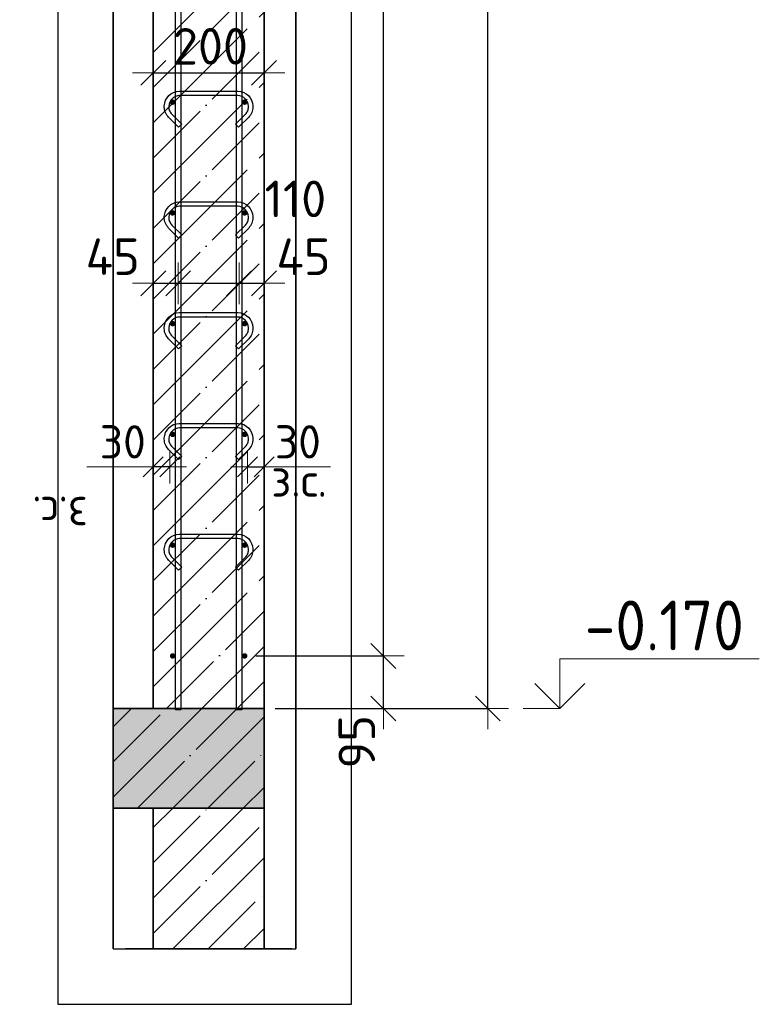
# Model space of a CAD drawing. Header units: millimetres. Extents: x -24871 to 40608, y -2869 to 48080.
# Tile 42 of 119: x -12562 to -11226, y 42575 to 44353. Entities that reach past the tile are written whole.
import ezdxf

# ---------------------------------------------------------------- set-up
doc = ezdxf.new("R2010")
doc.units = ezdxf.units.MM
doc.header["$PDMODE"] = 65
doc.linetypes.add('______11', pattern=[150, 120, -15, 0, -15])
doc.linetypes.add('______5', pattern=[330, 240, -30, 30, -30])
for name, color, linetype, lineweight in [('Standard', 7, 'Continuous', 25), ('Арм.стержн. вертикальными 1', 22, 'Continuous', 35), ('Арм.стержн.горизонт. 1', 180, 'Continuous', 35), ('Высотная отметки_ общее', 7, 'Continuous', 13), ('Размерная линия_ общее', 7, 'Continuous', 13), ('Размерная линия_ общее_1', 7, 'Continuous', 13)]:
    doc.layers.add(name, color=color, linetype=linetype, lineweight=lineweight)
doc.layers.add('Арм.стержн.Стяжки', color=7, linetype='Continuous', lineweight=35, true_color=0x501e0f)
doc.styles.add('ISOCPEUR', font='ISOCPEUR')
doc.dimstyles.new('DIMSTYLE_10', dxfattribs={"dimtxt": 60, "dimasz": 60, "dimexe": 0, "dimexo": 0.001, "dimgap": 30, "dimtad": 2, "dimdec": 0, "dimrnd": 5, "dimzin": 12, "dimdsep": 46, "dimtxsty": 'ISOCPEUR', "dimblk1": 'ALL_ML_STRICH', "dimblk2": 'ALL_ML_STRICH', "dimsah": 1, "dimcen": 0, "dimse1": 1, "dimse2": 1, "dimclrd": 7, "dimclre": 256, "dimclrt": 7, "dimadec": 0, "dimazin": 0, "dimtfac": 1, "dimtdec": 0, "dimtix": 1, "dimtmove": 2, "dimatfit": 3, "dimfxl": 0, "dimtvp": 1.2, "dimtzin": 0, "dimlwd": 0, "dimlwe": -3, "dimarcsym": 0})
doc.dimstyles.new('DIMSTYLE_4', dxfattribs={"dimtxt": 66, "dimasz": 75, "dimexe": 0, "dimexo": 0, "dimgap": 33, "dimtad": 2, "dimdec": 0, "dimrnd": 5, "dimzin": 12, "dimdsep": 46, "dimtxsty": 'ISOCPEUR', "dimblk1": 'ALL_ML_STRICH', "dimblk2": 'ALL_ML_STRICH', "dimsah": 1, "dimcen": 0, "dimclrd": 7, "dimclre": 256, "dimclrt": 7, "dimadec": 0, "dimazin": 0, "dimtfac": 1, "dimtdec": 0, "dimtix": 1, "dimtmove": 2, "dimatfit": 3, "dimfxl": 0, "dimtvp": 1.2, "dimtzin": 0, "dimlwd": 0, "dimlwe": -3, "dimarcsym": 0})
doc.dimstyles.new('DIMSTYLE_5', dxfattribs={"dimtxt": 66, "dimasz": 75, "dimexe": 0, "dimexo": 0, "dimgap": 33, "dimtad": 2, "dimdec": 0, "dimrnd": 5, "dimzin": 12, "dimdsep": 46, "dimtxsty": 'ISOCPEUR', "dimblk1": 'ALL_ML_STRICH', "dimblk2": 'ALL_ML_STRICH', "dimsah": 1, "dimcen": 0, "dimclrd": 7, "dimclre": 256, "dimclrt": 7, "dimadec": 0, "dimazin": 0, "dimtfac": 1, "dimtdec": 0, "dimtix": 1, "dimtmove": 2, "dimatfit": 3, "dimfxl": 0, "dimtzin": 0, "dimlwd": 0, "dimlwe": -3, "dimarcsym": 0})
doc.dimstyles.new('DIMSTYLE_9', dxfattribs={"dimtxt": 66, "dimasz": 75, "dimexe": 0, "dimexo": 0.001, "dimgap": 33, "dimtad": 2, "dimdec": 0, "dimrnd": 5, "dimzin": 12, "dimdsep": 46, "dimtxsty": 'ISOCPEUR', "dimblk1": 'ALL_ML_STRICH', "dimblk2": 'ALL_ML_STRICH', "dimsah": 1, "dimcen": 0, "dimse1": 1, "dimse2": 1, "dimclrd": 7, "dimclre": 256, "dimclrt": 7, "dimadec": 0, "dimazin": 0, "dimtfac": 1, "dimtdec": 0, "dimtix": 1, "dimtmove": 2, "dimatfit": 3, "dimfxl": 0, "dimtvp": 1.2, "dimtzin": 0, "dimlwd": 0, "dimlwe": -3, "dimarcsym": 0})

# ---------------------------------------------------------------- blocks, each defined once
blk = doc.blocks.new('ALL_ML_STRICH')
at = {"color": 0, "linetype": 'ByBlock', "lineweight": -2}
for p, q in [((0, -0.5), (0, 0.5)), ((-0.3, -0.3), (0.3, 0.3)), ((-1, 0), (0.5, 0))]:
    blk.add_line(p, q, dxfattribs=at)
blk = doc.blocks.new('*D20')
at = {"layer": 'DEFPOINTS', "color": 7, "linetype": 'Continuous', "lineweight": 13, "transparency": 33554687}
for p in [(-11998.4, 46299.1), (-12120.5, 43109.1), (-11716.5, 43109.1)]:
    blk.add_point(p, dxfattribs=at)
at = {"layer": 'Размерная линия_ общее', "color": 253, "linetype": 'Continuous', "lineweight": -2, "true_color": 0xa0a0a0, "transparency": 33554687}
for p, q in [((-11978.4, 46299.1), (-11716.5, 46299.1)), ((-12100.5, 43109.1), (-11716.5, 43109.1))]:
    blk.add_line(p, q, dxfattribs=at)
at = {"layer": 'Размерная линия_ общее', "color": 7, "linetype": 'Continuous', "lineweight": -2, "transparency": 33554687}
blk.add_line((-11716.5, 43109.1), (-11716.5, 46299.1), dxfattribs=at)
at = {"layer": 'Размерная линия_ общее', "color": 7, "linetype": 'Continuous', "lineweight": 13, "transparency": 33554687, "xscale": 75, "yscale": 75, "zscale": 75}
for p, rotation in [((-11716.5, 46299.1), 90), ((-11716.5, 43109.1), 270)]:
    blk.add_blockref('ALL_ML_STRICH', p, dxfattribs=dict(at, rotation=rotation))
at = {"layer": 'Размерная линия_ общее', "color": 7, "linetype": 'Continuous', "lineweight": 13, "transparency": 33554687, "insert": (-11764.5, 44714), "char_height": 66, "width": 264, "attachment_point": 5, "rotation": 90, "style": 'ISOCPEUR'}
blk.add_mtext('\\A1;{3190}', dxfattribs=at)
blk = doc.blocks.new('COMPLEX_ELEVATIONDIM_1')
at = {"layer": 'Высотная отметки_ общее', "color": 7, "linetype": 'Continuous', "lineweight": 13, "transparency": 33554687}
for p, q in [((-11586.5, 43109.1), (-11586.5, 43199.1)), ((-11586.5, 43199.1), (-11226.5, 43199.1)), ((-11586.5, 43109.1), (-11631.5, 43154.1)), ((-11586.5, 43109.1), (-11541.5, 43154.1)), ((-11586.5, 43109.1), (-11586.5, 43109.1)), ((-11586.5, 43109.1), (-11586.5, 43109.1)), ((-11586.5, 43109.1), (-11586.5, 43109.1)), ((-11586.5, 43109.1), (-11586.5, 43109.1))]:
    blk.add_line(p, q, dxfattribs=at)
blk.add_lwpolyline([(-11586.5, 43109.1), (-11646.5, 43109.1), (-11646.5, 43109.1), (-11652.6, 43109.1)], dxfattribs=at)
at = {"layer": 'Высотная отметки_ общее', "color": 7, "linetype": 'Continuous', "lineweight": 13, "transparency": 33554687, "insert": (-11541.5, 43214.1), "char_height": 90, "width": 364.237, "attachment_point": 7, "style": 'ISOCPEUR'}
blk.add_mtext('\\W0.90;-0.170', dxfattribs=at)
blk = doc.blocks.new('*D23')
at = {"layer": 'DEFPOINTS', "color": 7, "linetype": 'Continuous', "lineweight": 13, "transparency": 33554687}
for p in [(-12155.5, 43204.1), (-12120.5, 43109.1), (-11905.1, 43109.1)]:
    blk.add_point(p, dxfattribs=at)
at = {"layer": 'Размерная линия_ общее', "color": 253, "linetype": 'Continuous', "lineweight": -2, "true_color": 0xa0a0a0, "transparency": 33554687}
for p, q in [((-12135.5, 43204.1), (-11905.1, 43204.1)), ((-12100.5, 43109.1), (-11905.1, 43109.1))]:
    blk.add_line(p, q, dxfattribs=at)
at = {"layer": 'Размерная линия_ общее', "color": 7, "linetype": 'Continuous', "lineweight": -2, "transparency": 33554687}
blk.add_line((-11905.1, 43109.1), (-11905.1, 43204.1), dxfattribs=at)
at = {"layer": 'Размерная линия_ общее', "color": 7, "linetype": 'Continuous', "lineweight": 13, "transparency": 33554687, "xscale": 75, "yscale": 75, "zscale": 75}
for p, rotation in [((-11905.1, 43204.1), 90), ((-11905.1, 43109.1), 270)]:
    blk.add_blockref('ALL_ML_STRICH', p, dxfattribs=dict(at, rotation=rotation))
at = {"layer": 'Размерная линия_ общее', "color": 7, "linetype": 'Continuous', "lineweight": 13, "transparency": 33554687, "insert": (-11953.1, 43049), "char_height": 66, "width": 132, "attachment_point": 5, "rotation": 90, "style": 'ISOCPEUR'}
blk.add_mtext('\\A1;{95}', dxfattribs=at)
blk = doc.blocks.new('*D24')
at = {"layer": 'DEFPOINTS', "color": 7, "linetype": 'Continuous', "lineweight": 13, "transparency": 33554687}
for p in [(-12155.5, 46204.1), (-12155.5, 43204.1), (-11905.1, 43204.1)]:
    blk.add_point(p, dxfattribs=at)
at = {"layer": 'Размерная линия_ общее', "color": 253, "linetype": 'Continuous', "lineweight": -2, "true_color": 0xa0a0a0, "transparency": 33554687}
for p, q in [((-12135.5, 46204.1), (-11905.1, 46204.1)), ((-12135.5, 43204.1), (-11905.1, 43204.1))]:
    blk.add_line(p, q, dxfattribs=at)
at = {"layer": 'Размерная линия_ общее', "color": 7, "linetype": 'Continuous', "lineweight": -2, "transparency": 33554687}
blk.add_line((-11905.1, 43204.1), (-11905.1, 46204.1), dxfattribs=at)
at = {"layer": 'Размерная линия_ общее', "color": 7, "linetype": 'Continuous', "lineweight": 13, "transparency": 33554687, "xscale": 75, "yscale": 75, "zscale": 75}
for p, rotation in [((-11905.1, 46204.1), 90), ((-11905.1, 43204.1), 270)]:
    blk.add_blockref('ALL_ML_STRICH', p, dxfattribs=dict(at, rotation=rotation))
at = {"layer": 'Размерная линия_ общее', "color": 7, "linetype": 'Continuous', "lineweight": 13, "transparency": 33554687, "insert": (-11986.1, 44482.1), "char_height": 66, "width": 3.3, "attachment_point": 1, "rotation": 90, "line_spacing_factor": 0.60241, "style": 'ISOCPEUR'}
blk.add_mtext('\\W0.91;15х200=3000', dxfattribs=at)
blk = doc.blocks.new('*D47')
at = {"layer": 'DEFPOINTS', "color": 7, "linetype": 'Continuous', "lineweight": 13, "transparency": 33554687}
for p in [(-12150.5, 43545.7), (-12150.5, 43537), (-12120.5, 43537)]:
    blk.add_point(p, dxfattribs=at)
at = {"layer": 'Размерная линия_ общее_1', "color": 7, "linetype": 'Continuous', "lineweight": -2, "transparency": 33554687}
blk.add_line((-12150.5, 43545.7), (-12120.5, 43545.7), dxfattribs=at)
at = {"layer": 'Размерная линия_ общее_1', "color": 7, "linetype": 'Continuous', "lineweight": 13, "transparency": 33554687, "xscale": 60, "yscale": 60, "zscale": 60, "rotation": 180}
blk.add_blockref('ALL_ML_STRICH', (-12150.5, 43545.7), dxfattribs=at)
at = {"layer": 'Размерная линия_ общее_1', "color": 7, "linetype": 'Continuous', "lineweight": 13, "transparency": 33554687, "xscale": 60, "yscale": 60, "zscale": 60}
blk.add_blockref('ALL_ML_STRICH', (-12120.5, 43545.7), dxfattribs=at)
at = {"layer": 'Размерная линия_ общее_1', "color": 7, "linetype": 'Continuous', "lineweight": 13, "transparency": 33554687, "insert": (-12059.5, 43590.7), "char_height": 60, "width": 120, "attachment_point": 5, "style": 'ISOCPEUR'}
blk.add_mtext('\\A1;{30}', dxfattribs=at)
at = {"layer": 'Размерная линия_ общее_1', "color": 7, "linetype": 'Continuous', "lineweight": 13, "transparency": 33554687, "insert": (-12107.5, 43551.6), "char_height": 60, "width": 3, "attachment_point": 1, "line_spacing_factor": 0.60241, "style": 'ISOCPEUR'}
blk.add_mtext('з.с.', dxfattribs=at)
blk = doc.blocks.new('*D48')
at = {"layer": 'DEFPOINTS', "color": 7, "linetype": 'Continuous', "lineweight": 13, "transparency": 33554687}
for p in [(-12320.5, 43877), (-12320.5, 43867.6), (-12275.5, 43879.4)]:
    blk.add_point(p, dxfattribs=at)
at = {"layer": 'Размерная линия_ общее', "color": 7, "linetype": 'Continuous', "lineweight": -2, "transparency": 33554687}
blk.add_line((-12320.5, 43877), (-12275.5, 43877), dxfattribs=at)
at = {"layer": 'Размерная линия_ общее', "color": 7, "linetype": 'Continuous', "lineweight": 13, "transparency": 33554687, "xscale": 75, "yscale": 75, "zscale": 75, "rotation": 180}
blk.add_blockref('ALL_ML_STRICH', (-12320.5, 43877), dxfattribs=at)
at = {"layer": 'Размерная линия_ общее', "color": 7, "linetype": 'Continuous', "lineweight": 13, "transparency": 33554687, "xscale": 75, "yscale": 75, "zscale": 75}
blk.add_blockref('ALL_ML_STRICH', (-12275.5, 43877), dxfattribs=at)
at = {"layer": 'Размерная линия_ общее', "color": 7, "linetype": 'Continuous', "lineweight": 13, "transparency": 33554687, "insert": (-12393.7, 43925.1), "char_height": 66, "width": 132, "attachment_point": 5, "style": 'ISOCPEUR'}
blk.add_mtext('\\A1;{45}', dxfattribs=at)
blk = doc.blocks.new('*D49')
at = {"layer": 'DEFPOINTS', "color": 7, "linetype": 'Continuous', "lineweight": 13, "transparency": 33554687}
for p in [(-12165.5, 43883.3), (-12275.5, 43879.4), (-12275.5, 43877)]:
    blk.add_point(p, dxfattribs=at)
at = {"layer": 'Размерная линия_ общее', "color": 7, "linetype": 'Continuous', "lineweight": -2, "transparency": 33554687}
blk.add_line((-12275.5, 43877), (-12165.5, 43877), dxfattribs=at)
at = {"layer": 'Размерная линия_ общее', "color": 7, "linetype": 'Continuous', "lineweight": 13, "transparency": 33554687, "xscale": 75, "yscale": 75, "zscale": 75, "rotation": 180}
blk.add_blockref('ALL_ML_STRICH', (-12275.5, 43877), dxfattribs=at)
at = {"layer": 'Размерная линия_ общее', "color": 7, "linetype": 'Continuous', "lineweight": 13, "transparency": 33554687, "xscale": 75, "yscale": 75, "zscale": 75}
blk.add_blockref('ALL_ML_STRICH', (-12165.5, 43877), dxfattribs=at)
at = {"layer": 'Размерная линия_ общее', "color": 7, "linetype": 'Continuous', "lineweight": 13, "transparency": 33554687, "insert": (-12063.9, 44029.4), "char_height": 66, "width": 198, "attachment_point": 5, "style": 'ISOCPEUR'}
blk.add_mtext('\\A1;{110}', dxfattribs=at)
blk = doc.blocks.new('*D50')
at = {"layer": 'DEFPOINTS', "color": 7, "linetype": 'Continuous', "lineweight": 13, "transparency": 33554687}
for p in [(-12165.5, 43883.3), (-12165.5, 43877), (-12120.5, 43876.2)]:
    blk.add_point(p, dxfattribs=at)
at = {"layer": 'Размерная линия_ общее', "color": 7, "linetype": 'Continuous', "lineweight": -2, "transparency": 33554687}
blk.add_line((-12165.5, 43877), (-12120.5, 43877), dxfattribs=at)
at = {"layer": 'Размерная линия_ общее', "color": 7, "linetype": 'Continuous', "lineweight": 13, "transparency": 33554687, "xscale": 75, "yscale": 75, "zscale": 75, "rotation": 180}
blk.add_blockref('ALL_ML_STRICH', (-12165.5, 43877), dxfattribs=at)
at = {"layer": 'Размерная линия_ общее', "color": 7, "linetype": 'Continuous', "lineweight": 13, "transparency": 33554687, "xscale": 75, "yscale": 75, "zscale": 75}
blk.add_blockref('ALL_ML_STRICH', (-12120.5, 43877), dxfattribs=at)
at = {"layer": 'Размерная линия_ общее', "color": 7, "linetype": 'Continuous', "lineweight": 13, "transparency": 33554687, "insert": (-12049.4, 43925), "char_height": 66, "width": 132, "attachment_point": 5, "style": 'ISOCPEUR'}
blk.add_mtext('\\A1;{45}', dxfattribs=at)
blk = doc.blocks.new('*D51')
at = {"layer": 'DEFPOINTS', "color": 7, "linetype": 'Continuous', "lineweight": 13, "transparency": 33554687}
for p in [(-12320.5, 44257), (-12120.5, 44256.2), (-12320.5, 44247.6)]:
    blk.add_point(p, dxfattribs=at)
at = {"layer": 'Размерная линия_ общее', "color": 253, "linetype": 'Continuous', "lineweight": -2, "true_color": 0xa0a0a0, "transparency": 33554687}
for p, q in [((-12320.5, 44257), (-12320.5, 44257)), ((-12120.5, 44257), (-12120.5, 44257))]:
    blk.add_line(p, q, dxfattribs=at)
at = {"layer": 'Размерная линия_ общее', "color": 7, "linetype": 'Continuous', "lineweight": -2, "transparency": 33554687}
blk.add_line((-12320.5, 44257), (-12120.5, 44257), dxfattribs=at)
at = {"layer": 'Размерная линия_ общее', "color": 7, "linetype": 'Continuous', "lineweight": 13, "transparency": 33554687, "xscale": 75, "yscale": 75, "zscale": 75, "rotation": 180}
blk.add_blockref('ALL_ML_STRICH', (-12320.5, 44257), dxfattribs=at)
at = {"layer": 'Размерная линия_ общее', "color": 7, "linetype": 'Continuous', "lineweight": 13, "transparency": 33554687, "xscale": 75, "yscale": 75, "zscale": 75}
blk.add_blockref('ALL_ML_STRICH', (-12120.5, 44257), dxfattribs=at)
at = {"layer": 'Размерная линия_ общее', "color": 7, "linetype": 'Continuous', "lineweight": 13, "transparency": 33554687, "insert": (-12217.2, 44305), "char_height": 66, "width": 198, "attachment_point": 5, "style": 'ISOCPEUR'}
blk.add_mtext('\\A1;{200}', dxfattribs=at)
blk = doc.blocks.new('*D52')
at = {"layer": 'DEFPOINTS', "color": 7, "linetype": 'Continuous', "lineweight": 13, "transparency": 33554687}
for p in [(-12290.5, 43545.7), (-12320.5, 43537), (-12290.5, 43537)]:
    blk.add_point(p, dxfattribs=at)
at = {"layer": 'Размерная линия_ общее_1', "color": 7, "linetype": 'Continuous', "lineweight": -2, "transparency": 33554687}
blk.add_line((-12290.5, 43545.7), (-12320.5, 43545.7), dxfattribs=at)
at = {"layer": 'Размерная линия_ общее_1', "color": 7, "linetype": 'Continuous', "lineweight": 13, "transparency": 33554687, "xscale": 60, "yscale": 60, "zscale": 60}
for p, rotation in [((-12290.5, 43545.7), 360), ((-12320.5, 43545.7), 180)]:
    blk.add_blockref('ALL_ML_STRICH', p, dxfattribs=dict(at, rotation=rotation))
at = {"layer": 'Размерная линия_ общее_1', "color": 7, "linetype": 'Continuous', "lineweight": 13, "transparency": 33554687, "insert": (-12375.5, 43590.7), "char_height": 60, "width": 120, "attachment_point": 5, "style": 'ISOCPEUR'}
blk.add_mtext('\\A1;{30}', dxfattribs=at)
at = {"layer": 'Размерная линия_ общее_1', "color": 7, "linetype": 'Continuous', "lineweight": 13, "transparency": 33554687, "insert": (-12438.5, 43431.6), "char_height": 60, "width": 3, "attachment_point": 1, "rotation": 180, "line_spacing_factor": 0.60241, "style": 'ISOCPEUR'}
blk.add_mtext('з.с.', dxfattribs=at)

msp = doc.modelspace()

# ---------------------------------------------------------------- hatches: boundary and pattern name
at = {"layer": 'Standard', "linetype": 'Continuous', "lineweight": -3, "transparency": 33554687}
msp.add_hatch(color=9, dxfattribs=at).paths.add_polyline_path([(-12120.5, 42929.1), (-12120.5, 43109.1), (-12392.8, 43109.1), (-12392.8, 42929.1)])
at = {"layer": 'Арм.стержн.горизонт. 1', "linetype": 'Continuous', "lineweight": 50, "transparency": 33554687}
for points in [[(-12280.5, 44204.1), (-12280.9, 44206), (-12282, 44207.6), (-12283.6, 44208.7), (-12285.5, 44209.1), (-12287.4, 44208.7), (-12289, 44207.6), (-12290.1, 44206), (-12290.5, 44204.1), (-12290.1, 44202.2), (-12289, 44200.5), (-12287.4, 44199.5), (-12285.5, 44199.1), (-12283.6, 44199.5), (-12282, 44200.5), (-12280.9, 44202.2)], [(-12150.5, 44204.1), (-12150.9, 44206), (-12152, 44207.6), (-12153.6, 44208.7), (-12155.5, 44209.1), (-12157.4, 44208.7), (-12159, 44207.6), (-12160.1, 44206), (-12160.5, 44204.1), (-12160.1, 44202.2), (-12159, 44200.5), (-12157.4, 44199.5), (-12155.5, 44199.1), (-12153.6, 44199.5), (-12152, 44200.5), (-12150.9, 44202.2)], [(-12280.5, 44004.1), (-12280.9, 44006), (-12282, 44007.6), (-12283.6, 44008.7), (-12285.5, 44009.1), (-12287.4, 44008.7), (-12289, 44007.6), (-12290.1, 44006), (-12290.5, 44004.1), (-12290.1, 44002.2), (-12289, 44000.5), (-12287.4, 43999.5), (-12285.5, 43999.1), (-12283.6, 43999.5), (-12282, 44000.5), (-12280.9, 44002.2)], [(-12150.5, 44004.1), (-12150.9, 44006), (-12152, 44007.6), (-12153.6, 44008.7), (-12155.5, 44009.1), (-12157.4, 44008.7), (-12159, 44007.6), (-12160.1, 44006), (-12160.5, 44004.1), (-12160.1, 44002.2), (-12159, 44000.5), (-12157.4, 43999.5), (-12155.5, 43999.1), (-12153.6, 43999.5), (-12152, 44000.5), (-12150.9, 44002.2)], [(-12280.5, 43804.1), (-12280.9, 43806), (-12282, 43807.6), (-12283.6, 43808.7), (-12285.5, 43809.1), (-12287.4, 43808.7), (-12289, 43807.6), (-12290.1, 43806), (-12290.5, 43804.1), (-12290.1, 43802.2), (-12289, 43800.5), (-12287.4, 43799.5), (-12285.5, 43799.1), (-12283.6, 43799.5), (-12282, 43800.5), (-12280.9, 43802.2)], [(-12150.5, 43804.1), (-12150.9, 43806), (-12152, 43807.6), (-12153.6, 43808.7), (-12155.5, 43809.1), (-12157.4, 43808.7), (-12159, 43807.6), (-12160.1, 43806), (-12160.5, 43804.1), (-12160.1, 43802.2), (-12159, 43800.5), (-12157.4, 43799.5), (-12155.5, 43799.1), (-12153.6, 43799.5), (-12152, 43800.5), (-12150.9, 43802.2)], [(-12280.5, 43604.1), (-12280.9, 43606), (-12282, 43607.6), (-12283.6, 43608.7), (-12285.5, 43609.1), (-12287.4, 43608.7), (-12289, 43607.6), (-12290.1, 43606), (-12290.5, 43604.1), (-12290.1, 43602.2), (-12289, 43600.5), (-12287.4, 43599.5), (-12285.5, 43599.1), (-12283.6, 43599.5), (-12282, 43600.5), (-12280.9, 43602.2)], [(-12150.5, 43604.1), (-12150.9, 43606), (-12152, 43607.6), (-12153.6, 43608.7), (-12155.5, 43609.1), (-12157.4, 43608.7), (-12159, 43607.6), (-12160.1, 43606), (-12160.5, 43604.1), (-12160.1, 43602.2), (-12159, 43600.5), (-12157.4, 43599.5), (-12155.5, 43599.1), (-12153.6, 43599.5), (-12152, 43600.5), (-12150.9, 43602.2)], [(-12280.5, 43404.1), (-12280.9, 43406), (-12282, 43407.6), (-12283.6, 43408.7), (-12285.5, 43409.1), (-12287.4, 43408.7), (-12289, 43407.6), (-12290.1, 43406), (-12290.5, 43404.1), (-12290.1, 43402.2), (-12289, 43400.5), (-12287.4, 43399.5), (-12285.5, 43399.1), (-12283.6, 43399.5), (-12282, 43400.5), (-12280.9, 43402.2)], [(-12150.5, 43404.1), (-12150.9, 43406), (-12152, 43407.6), (-12153.6, 43408.7), (-12155.5, 43409.1), (-12157.4, 43408.7), (-12159, 43407.6), (-12160.1, 43406), (-12160.5, 43404.1), (-12160.1, 43402.2), (-12159, 43400.5), (-12157.4, 43399.5), (-12155.5, 43399.1), (-12153.6, 43399.5), (-12152, 43400.5), (-12150.9, 43402.2)], [(-12280.5, 43204.1), (-12280.9, 43206), (-12282, 43207.6), (-12283.6, 43208.7), (-12285.5, 43209.1), (-12287.4, 43208.7), (-12289, 43207.6), (-12290.1, 43206), (-12290.5, 43204.1), (-12290.1, 43202.2), (-12289, 43200.5), (-12287.4, 43199.5), (-12285.5, 43199.1), (-12283.6, 43199.5), (-12282, 43200.5), (-12280.9, 43202.2)], [(-12150.5, 43204.1), (-12150.9, 43206), (-12152, 43207.6), (-12153.6, 43208.7), (-12155.5, 43209.1), (-12157.4, 43208.7), (-12159, 43207.6), (-12160.1, 43206), (-12160.5, 43204.1), (-12160.1, 43202.2), (-12159, 43200.5), (-12157.4, 43199.5), (-12155.5, 43199.1), (-12153.6, 43199.5), (-12152, 43200.5), (-12150.9, 43202.2)]]:
    msp.add_hatch(color=4, dxfattribs=at).paths.add_polyline_path(points)

# ---------------------------------------------------------------- linework, layer by layer
at = {"color": 52, "linetype": 'Continuous', "lineweight": -3, "transparency": 33554687}
for p, q in [((-12392.8, 42675), (-12392.8, 47369.1)), ((-12392.8, 47369.1), (-12392.8, 42675)), ((-12062.8, 42675), (-12062.8, 47369.1)), ((-12062.8, 47369.1), (-12062.8, 42675)), ((-12392.8, 42675), (-12062.8, 42675)), ((-12392.8, 42675), (-12062.8, 42675))]:
    msp.add_line(p, q, dxfattribs=at)
at = {"layer": 'Standard', "color": 7, "linetype": 'Continuous', "lineweight": 35, "transparency": 33554687}
for p, q in [((-12320.5, 46299.1), (-12320.5, 43109.1)), ((-12120.5, 43109.1), (-12120.5, 46299.1)), ((-12320.5, 43109.1), (-12392.8, 43109.1)), ((-12320.5, 43109.1), (-12120.5, 43109.1)), ((-12120.5, 42929.1), (-12120.5, 43109.1)), ((-12392.8, 42929.1), (-12320.5, 42929.1)), ((-12120.5, 42929.1), (-12320.5, 42929.1)), ((-12320.5, 42929.1), (-12320.5, 42675)), ((-12120.5, 42675), (-12120.5, 42929.1))]:
    msp.add_line(p, q, dxfattribs=at)
at = {"layer": 'Standard', "color": 253, "linetype": '______5', "lineweight": -3, "true_color": 0xababab, "transparency": 33554687}
for p, q in [((-12320.5, 44294), (-12120.5, 44494)), ((-12320.5, 44166.8), (-12120.5, 44366.8)), ((-12320.5, 44039.5), (-12120.5, 44239.5)), ((-12320.5, 43912.2), (-12120.5, 44112.2)), ((-12320.5, 43784.9), (-12120.5, 43984.9)), ((-12320.5, 43657.6), (-12120.5, 43857.6)), ((-12320.5, 43530.4), (-12120.5, 43730.4)), ((-12320.5, 43403.1), (-12120.5, 43603.1)), ((-12320.5, 43275.8), (-12120.5, 43475.8)), ((-12320.5, 43148.5), (-12120.5, 43348.5)), ((-12232.7, 43109.1), (-12120.5, 43221.2)), ((-12392.8, 43076.2), (-12360, 43109.1)), ((-12392.8, 42948.9), (-12232.7, 43109.1)), ((-12285.4, 42929.1), (-12120.5, 43094)), ((-12158.1, 42929.1), (-12120.5, 42966.7)), ((-12320.5, 42766.7), (-12158.1, 42929.1)), ((-12320.5, 42894), (-12285.4, 42929.1)), ((-12285, 42675), (-12120.5, 42839.4)), ((-12157.7, 42675), (-12120.5, 42712.1))]:
    msp.add_line(p, q, dxfattribs=at)
at = {"layer": 'Standard', "color": 253, "linetype": '______11', "lineweight": -3, "true_color": 0xababab, "transparency": 33554687}
for p, q in [((-12320.5, 44230.4), (-12120.5, 44430.4)), ((-12320.5, 44103.1), (-12120.5, 44303.1)), ((-12320.5, 43975.8), (-12120.5, 44175.8)), ((-12320.5, 43848.6), (-12120.5, 44048.6)), ((-12320.5, 43721.3), (-12120.5, 43921.3)), ((-12320.5, 43594), (-12120.5, 43794)), ((-12320.5, 43466.7), (-12120.5, 43666.7)), ((-12320.5, 43339.4), (-12120.5, 43539.4)), ((-12320.5, 43212.2), (-12120.5, 43412.2)), ((-12296.3, 43109.1), (-12120.5, 43284.9)), ((-12169, 43109.1), (-12120.5, 43157.6)), ((-12392.8, 43012.6), (-12296.3, 43109.1)), ((-12349, 42929.1), (-12169, 43109.1)), ((-12221.8, 42929.1), (-12120.5, 43030.3)), ((-12320.5, 42830.3), (-12221.8, 42929.1)), ((-12320.5, 42703), (-12120.5, 42903)), ((-12221.3, 42675), (-12120.5, 42775.8))]:
    msp.add_line(p, q, dxfattribs=at)
at = {"layer": 'Standard', "color": 7, "linetype": 'Continuous', "lineweight": 13, "transparency": 33554687}
for p, q in [((-12320.5, 43545.7), (-12440.5, 43545.7)), ((-12120.5, 43545.7), (-12000.5, 43545.7)), ((-12120.5, 43109.1), (-12320.5, 43109.1)), ((-12320.5, 42929.1), (-12120.5, 42929.1))]:
    msp.add_line(p, q, dxfattribs=at)
at = {"layer": 'Standard', "color": 7, "linetype": 'Continuous', "lineweight": 25, "transparency": 33554687}
for p, q in [((-12392.8, 43159.1), (-12392.8, 42879.1)), ((-12070.5, 42675), (-12370.5, 42675))]:
    msp.add_line(p, q, dxfattribs=at)
msp.add_lwpolyline([(-12492.8, 42575), (-11962.8, 42575), (-11962.8, 47469.1), (-12492.8, 47469.1), (-12492.8, 42575)], dxfattribs=at)
at = {"layer": 'Арм.стержн. вертикальными 1', "color": 4, "linetype": 'Continuous', "lineweight": 25, "transparency": 33554687}
for points in [[(-12280.5, 43107), (-12280.5, 47307), (-12270.5, 47307), (-12270.5, 43107), (-12280.5, 43107)], [(-12280.5, 43107), (-12280.5, 47307), (-12270.5, 47307), (-12270.5, 43107), (-12280.5, 43107)], [(-12170.5, 43107), (-12170.5, 47307), (-12160.5, 47307), (-12160.5, 43107), (-12170.5, 43107)], [(-12170.5, 43107), (-12170.5, 47307), (-12160.5, 47307), (-12160.5, 43107), (-12170.5, 43107)]]:
    msp.add_lwpolyline(points, dxfattribs=at)
at = {"layer": 'Арм.стержн.Стяжки', "color": 40, "linetype": 'Continuous', "lineweight": 25, "transparency": 33554687}
for points in [[(-12274.7, 44158.7), (-12292.8, 44176.8), (-12294.4, 44178.7), (-12296, 44180.8), (-12297.3, 44183), (-12298.4, 44185.4), (-12299.3, 44187.8), (-12299.9, 44190.3), (-12300.3, 44192.9), (-12300.5, 44195.4), (-12300.5, 44197.4), (-12299.8, 44202.3), (-12298.2, 44207.4), (-12295.5, 44212), (-12292.3, 44215.9), (-12288.5, 44219.1), (-12283.8, 44221.7), (-12278.7, 44223.4), (-12273.8, 44224.1), (-12167.2, 44224.1), (-12162.3, 44223.4), (-12157.2, 44221.7), (-12152.5, 44219.1), (-12148.7, 44215.9), (-12145.5, 44212), (-12142.9, 44207.4), (-12141.2, 44202.3), (-12140.5, 44197.4), (-12140.5, 44195.4), (-12140.7, 44192.9), (-12141.1, 44190.3), (-12141.8, 44187.8), (-12142.6, 44185.4), (-12143.7, 44183), (-12145.1, 44180.8), (-12146.6, 44178.7), (-12148.2, 44176.8), (-12166.3, 44158.7), (-12172, 44164.3), (-12154.1, 44182.2), (-12152.9, 44183.6), (-12151.8, 44185.2), (-12150.8, 44186.8), (-12150, 44188.4), (-12149.4, 44190.2), (-12148.9, 44192), (-12148.6, 44193.8), (-12148.5, 44195.7), (-12148.5, 44196.8), (-12149, 44200.5), (-12150.2, 44204.1), (-12152.1, 44207.5), (-12154.4, 44210.2), (-12157.1, 44212.5), (-12160.5, 44214.4), (-12164.1, 44215.6), (-12167.7, 44216.1), (-12273.3, 44216.1), (-12276.9, 44215.6), (-12280.6, 44214.4), (-12283.9, 44212.5), (-12286.6, 44210.2), (-12288.9, 44207.5), (-12290.8, 44204.1), (-12292, 44200.5), (-12292.5, 44196.8), (-12292.5, 44195.7), (-12292.4, 44193.8), (-12292.1, 44192), (-12291.6, 44190.2), (-12291, 44188.4), (-12290.2, 44186.8), (-12289.3, 44185.2), (-12288.2, 44183.6), (-12286.9, 44182.2), (-12269.1, 44164.3), (-12274.7, 44158.7)], [(-12274.7, 43958.7), (-12292.8, 43976.8), (-12294.4, 43978.7), (-12296, 43980.8), (-12297.3, 43983), (-12298.4, 43985.4), (-12299.3, 43987.8), (-12299.9, 43990.3), (-12300.3, 43992.9), (-12300.5, 43995.4), (-12300.5, 43997.4), (-12299.8, 44002.3), (-12298.2, 44007.4), (-12295.5, 44012), (-12292.3, 44015.9), (-12288.5, 44019.1), (-12283.8, 44021.7), (-12278.7, 44023.4), (-12273.8, 44024.1), (-12167.2, 44024.1), (-12162.3, 44023.4), (-12157.2, 44021.7), (-12152.5, 44019.1), (-12148.7, 44015.9), (-12145.5, 44012), (-12142.9, 44007.4), (-12141.2, 44002.3), (-12140.5, 43997.4), (-12140.5, 43995.4), (-12140.7, 43992.9), (-12141.1, 43990.3), (-12141.8, 43987.8), (-12142.6, 43985.4), (-12143.7, 43983), (-12145.1, 43980.8), (-12146.6, 43978.7), (-12148.2, 43976.8), (-12166.3, 43958.7), (-12172, 43964.3), (-12154.1, 43982.2), (-12152.9, 43983.6), (-12151.8, 43985.2), (-12150.8, 43986.8), (-12150, 43988.4), (-12149.4, 43990.2), (-12148.9, 43992), (-12148.6, 43993.8), (-12148.5, 43995.7), (-12148.5, 43996.8), (-12149, 44000.5), (-12150.2, 44004.1), (-12152.1, 44007.5), (-12154.4, 44010.2), (-12157.1, 44012.5), (-12160.5, 44014.4), (-12164.1, 44015.6), (-12167.7, 44016.1), (-12273.3, 44016.1), (-12276.9, 44015.6), (-12280.6, 44014.4), (-12283.9, 44012.5), (-12286.6, 44010.2), (-12288.9, 44007.5), (-12290.8, 44004.1), (-12292, 44000.5), (-12292.5, 43996.8), (-12292.5, 43995.7), (-12292.4, 43993.8), (-12292.1, 43992), (-12291.6, 43990.2), (-12291, 43988.4), (-12290.2, 43986.8), (-12289.3, 43985.2), (-12288.2, 43983.6), (-12286.9, 43982.2), (-12269.1, 43964.3), (-12274.7, 43958.7)], [(-12274.7, 43758.7), (-12292.8, 43776.8), (-12294.4, 43778.7), (-12296, 43780.8), (-12297.3, 43783), (-12298.4, 43785.4), (-12299.3, 43787.8), (-12299.9, 43790.3), (-12300.3, 43792.9), (-12300.5, 43795.4), (-12300.5, 43797.4), (-12299.8, 43802.3), (-12298.2, 43807.4), (-12295.5, 43812), (-12292.3, 43815.9), (-12288.5, 43819.1), (-12283.8, 43821.7), (-12278.7, 43823.4), (-12273.8, 43824.1), (-12167.2, 43824.1), (-12162.3, 43823.4), (-12157.2, 43821.7), (-12152.5, 43819.1), (-12148.7, 43815.9), (-12145.5, 43812), (-12142.9, 43807.4), (-12141.2, 43802.3), (-12140.5, 43797.4), (-12140.5, 43795.4), (-12140.7, 43792.9), (-12141.1, 43790.3), (-12141.8, 43787.8), (-12142.6, 43785.4), (-12143.7, 43783), (-12145.1, 43780.8), (-12146.6, 43778.7), (-12148.2, 43776.8), (-12166.3, 43758.7), (-12172, 43764.3), (-12154.1, 43782.2), (-12152.9, 43783.6), (-12151.8, 43785.2), (-12150.8, 43786.8), (-12150, 43788.4), (-12149.4, 43790.2), (-12148.9, 43792), (-12148.6, 43793.8), (-12148.5, 43795.7), (-12148.5, 43796.8), (-12149, 43800.5), (-12150.2, 43804.1), (-12152.1, 43807.5), (-12154.4, 43810.2), (-12157.1, 43812.5), (-12160.5, 43814.4), (-12164.1, 43815.6), (-12167.7, 43816.1), (-12273.3, 43816.1), (-12276.9, 43815.6), (-12280.6, 43814.4), (-12283.9, 43812.5), (-12286.6, 43810.2), (-12288.9, 43807.5), (-12290.8, 43804.1), (-12292, 43800.5), (-12292.5, 43796.8), (-12292.5, 43795.7), (-12292.4, 43793.8), (-12292.1, 43792), (-12291.6, 43790.2), (-12291, 43788.4), (-12290.2, 43786.8), (-12289.3, 43785.2), (-12288.2, 43783.6), (-12286.9, 43782.2), (-12269.1, 43764.3), (-12274.7, 43758.7)], [(-12274.7, 43558.7), (-12292.8, 43576.8), (-12294.4, 43578.7), (-12296, 43580.8), (-12297.3, 43583), (-12298.4, 43585.4), (-12299.3, 43587.8), (-12299.9, 43590.3), (-12300.3, 43592.9), (-12300.5, 43595.4), (-12300.5, 43597.4), (-12299.8, 43602.3), (-12298.2, 43607.4), (-12295.5, 43612), (-12292.3, 43615.9), (-12288.5, 43619.1), (-12283.8, 43621.7), (-12278.7, 43623.4), (-12273.8, 43624.1), (-12167.2, 43624.1), (-12162.3, 43623.4), (-12157.2, 43621.7), (-12152.5, 43619.1), (-12148.7, 43615.9), (-12145.5, 43612), (-12142.9, 43607.4), (-12141.2, 43602.3), (-12140.5, 43597.4), (-12140.5, 43595.4), (-12140.7, 43592.9), (-12141.1, 43590.3), (-12141.8, 43587.8), (-12142.6, 43585.4), (-12143.7, 43583), (-12145.1, 43580.8), (-12146.6, 43578.7), (-12148.2, 43576.8), (-12166.3, 43558.7), (-12172, 43564.3), (-12154.1, 43582.2), (-12152.9, 43583.6), (-12151.8, 43585.2), (-12150.8, 43586.8), (-12150, 43588.4), (-12149.4, 43590.2), (-12148.9, 43592), (-12148.6, 43593.8), (-12148.5, 43595.7), (-12148.5, 43596.8), (-12149, 43600.5), (-12150.2, 43604.1), (-12152.1, 43607.5), (-12154.4, 43610.2), (-12157.1, 43612.5), (-12160.5, 43614.4), (-12164.1, 43615.6), (-12167.7, 43616.1), (-12273.3, 43616.1), (-12276.9, 43615.6), (-12280.6, 43614.4), (-12283.9, 43612.5), (-12286.6, 43610.2), (-12288.9, 43607.5), (-12290.8, 43604.1), (-12292, 43600.5), (-12292.5, 43596.8), (-12292.5, 43595.7), (-12292.4, 43593.8), (-12292.1, 43592), (-12291.6, 43590.2), (-12291, 43588.4), (-12290.2, 43586.8), (-12289.3, 43585.2), (-12288.2, 43583.6), (-12286.9, 43582.2), (-12269.1, 43564.3), (-12274.7, 43558.7)], [(-12274.7, 43358.7), (-12292.8, 43376.8), (-12294.4, 43378.7), (-12296, 43380.8), (-12297.3, 43383), (-12298.4, 43385.4), (-12299.3, 43387.8), (-12299.9, 43390.3), (-12300.3, 43392.9), (-12300.5, 43395.4), (-12300.5, 43397.4), (-12299.8, 43402.3), (-12298.2, 43407.4), (-12295.5, 43412), (-12292.3, 43415.9), (-12288.5, 43419.1), (-12283.8, 43421.7), (-12278.7, 43423.4), (-12273.8, 43424.1), (-12167.2, 43424.1), (-12162.3, 43423.4), (-12157.2, 43421.7), (-12152.5, 43419.1), (-12148.7, 43415.9), (-12145.5, 43412), (-12142.9, 43407.4), (-12141.2, 43402.3), (-12140.5, 43397.4), (-12140.5, 43395.4), (-12140.7, 43392.9), (-12141.1, 43390.3), (-12141.8, 43387.8), (-12142.6, 43385.4), (-12143.7, 43383), (-12145.1, 43380.8), (-12146.6, 43378.7), (-12148.2, 43376.8), (-12166.3, 43358.7), (-12172, 43364.3), (-12154.1, 43382.2), (-12152.9, 43383.6), (-12151.8, 43385.2), (-12150.8, 43386.8), (-12150, 43388.4), (-12149.4, 43390.2), (-12148.9, 43392), (-12148.6, 43393.8), (-12148.5, 43395.7), (-12148.5, 43396.8), (-12149, 43400.5), (-12150.2, 43404.1), (-12152.1, 43407.5), (-12154.4, 43410.2), (-12157.1, 43412.5), (-12160.5, 43414.4), (-12164.1, 43415.6), (-12167.7, 43416.1), (-12273.3, 43416.1), (-12276.9, 43415.6), (-12280.6, 43414.4), (-12283.9, 43412.5), (-12286.6, 43410.2), (-12288.9, 43407.5), (-12290.8, 43404.1), (-12292, 43400.5), (-12292.5, 43396.8), (-12292.5, 43395.7), (-12292.4, 43393.8), (-12292.1, 43392), (-12291.6, 43390.2), (-12291, 43388.4), (-12290.2, 43386.8), (-12289.3, 43385.2), (-12288.2, 43383.6), (-12286.9, 43382.2), (-12269.1, 43364.3), (-12274.7, 43358.7)]]:
    msp.add_lwpolyline(points, dxfattribs=at)

# ---------------------------------------------------------------- block references
at = {"layer": 'Высотная отметки_ общее', "color": 7, "linetype": 'Continuous', "lineweight": 13, "transparency": 33554687}
msp.add_blockref('COMPLEX_ELEVATIONDIM_1', (0, 0), dxfattribs=at)

# ---------------------------------------------------------------- dimensions: what is measured, and where the dimension line sits
at = {"layer": 'Размерная линия_ общее', "color": 7, "linetype": 'Continuous', "lineweight": 13, "transparency": 33554687}
for base, p2, dimstyle, picture, middle in [((-11716.5, 46299.1), (-11978.4, 46299.1), 'DIMSTYLE_5', '*D20', (-11764.5, 44714)), ((-11905.1, 43204.1), (-12135.5, 43204.1), 'DIMSTYLE_4', '*D23', (-11953.1, 43049))]:
    dim = msp.add_linear_dim(base=base, p1=(-12100.5, 43109.1), p2=p2, angle=90, dimstyle=dimstyle, override={"dimpost": '<>', "dimclrd": 7, "dimclre": 253, "dimclrt": 7, "dimlwd": 0, "dimlwe": 65533}, dxfattribs=at)
    dim.commit()
    dim.dimension.update_dxf_attribs({"geometry": picture, "text_midpoint": middle, "dimtype": 160})
dim = msp.add_linear_dim(base=(-11905.1, 46204.1), p1=(-12135.5, 43204.1), p2=(-12135.5, 46204.1), angle=90, text='\\W0.91;15х200=3000', dimstyle='DIMSTYLE_5', override={"dimpost": '<>', "dimclrd": 7, "dimclre": 253, "dimclrt": 7, "dimlwd": 0, "dimlwe": 65533}, dxfattribs=at)
dim.commit()
dim.dimension.update_dxf_attribs({"geometry": '*D24', "text_midpoint": (-11938.1, 44704.1), "dimtype": 160})
for base, p1, p2, dimstyle, picture, middle in [((-12120.5, 44257), (-12320.5, 44257), (-12120.5, 44257), 'DIMSTYLE_5', '*D51', (-12217.2, 44305)), ((-12165.5, 43877), (-12275.5, 43879.4), (-12165.5, 43883.3), 'DIMSTYLE_9', '*D49', (-12063.9, 44029.4)), ((-12275.5, 43877), (-12320.5, 43867.6), (-12275.5, 43879.4), 'DIMSTYLE_9', '*D48', (-12393.7, 43925.1)), ((-12120.5, 43877), (-12165.5, 43883.3), (-12120.5, 43876.2), 'DIMSTYLE_9', '*D50', (-12049.4, 43925))]:
    dim = msp.add_linear_dim(base=base, p1=p1, p2=p2, dimstyle=dimstyle, override={"dimpost": '<>', "dimclrd": 7, "dimclre": 253, "dimclrt": 7, "dimlwd": 0, "dimlwe": 65533}, dxfattribs=at)
    dim.commit()
    dim.dimension.update_dxf_attribs({"geometry": picture, "text_midpoint": middle, "dimtype": 160})
at = {"layer": 'Размерная линия_ общее_1', "color": 7, "linetype": 'Continuous', "lineweight": 13, "transparency": 33554687}
dim = msp.add_linear_dim(base=(-12320.5, 43545.7), p1=(-12290.5, 43537), p2=(-12320.5, 43537), angle=180, text='<>\\Xз.с.', dimstyle='DIMSTYLE_10', override={"dimpost": '<>', "dimclrd": 7, "dimclre": 253, "dimclrt": 7, "dimlwd": 0, "dimlwe": 65533}, dxfattribs=at)
dim.commit()
dim.dimension.update_dxf_attribs({"geometry": '*D52', "text_midpoint": (-12375.5, 43590.7), "dimtype": 160})
dim = msp.add_linear_dim(base=(-12120.5, 43545.7), p1=(-12150.5, 43537), p2=(-12120.5, 43537), text='<>\\Xз.с.', dimstyle='DIMSTYLE_10', override={"dimpost": '<>', "dimclrd": 7, "dimclre": 253, "dimclrt": 7, "dimlwd": 0, "dimlwe": 65533}, dxfattribs=at)
dim.commit()
dim.dimension.update_dxf_attribs({"geometry": '*D47', "text_midpoint": (-12059.5, 43590.7), "dimtype": 160})

doc.saveas('drawing.dxf')
